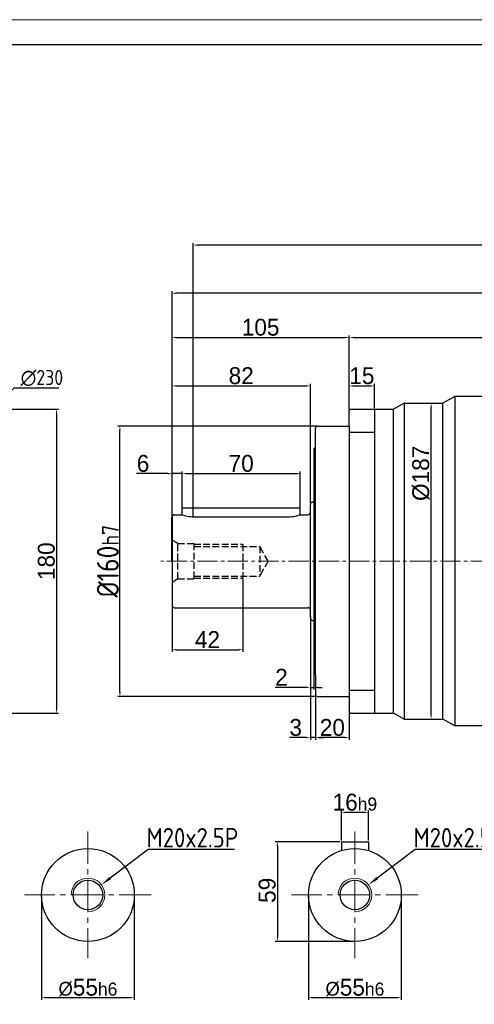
# Model space of a CAD drawing. Header units: millimetres. Extents: x 225 to 1476, y 239 to 1123.
# Tile 11 of 18: x 548 to 817, y 540 to 1123. Entities that reach past the tile are written whole.
import ezdxf

# ---------------------------------------------------------------- set-up
doc = ezdxf.new("R2010")
doc.units = ezdxf.units.MM
for name, pattern in [('CENTER2', [28.575, 19.05, -3.175, 3.175, -3.175]), ('JIS_02_4.0', [5.5, 4, -1.5]), ('点画线', [18, 12, -2, 2, -2])]:
    doc.linetypes.add(name, pattern=pattern)
for name, color, linetype, lineweight in [('7中心线层', 7, '点画线', 18), ('中心线', 230, 'CENTER2', 18), ('中心线01', 1, 'JIS_02_4.0', 0), ('图框_外框线', 7, 'Continuous', 18), ('尺寸线', 1, 'Continuous', 18), ('标注线', 3, 'Continuous', 15), ('粗实线', 7, 'Continuous', 40), ('细实线', 211, 'Continuous', 18)]:
    doc.layers.add(name, color=color, linetype=linetype, lineweight=lineweight)
doc.styles.add('工程字', font='gbenor.shx', dxfattribs={"bigfont": 'gbcbig.shx'})
doc.dimstyles.new('DIMSTYLE_17', dxfattribs={"dimtxt": 8, "dimasz": 12, "dimexe": 0.18, "dimexo": 1, "dimgap": 1, "dimtad": 1, "dimtih": 1, "dimtoh": 1, "dimdec": 3, "dimdsep": 46, "dimtxsty": 'Standard', "dimblk": '_FILLED', "dimblk1": '_FILLED', "dimblk2": '_FILLED', "dimcen": 0.09, "dimadec": 0, "dimazin": 0, "dimtol": 1, "dimtp": 0.1, "dimtm": 0.1, "dimtfac": 0.7, "dimtdec": 3, "dimtofl": 0, "dimtmove": 0, "dimatfit": 3, "dimldrblk": '_FILLED', "dimfxl": 1, "dimtolj": 1, "dimarcsym": 0})
doc.dimstyles.new('ISO-25', dxfattribs={"dimtxt": 2.5, "dimasz": 2.5, "dimexe": 1.25, "dimexo": 0.625, "dimtad": 1, "dimtxsty": 'Standard', "dimcen": 2.5, "dimadec": 0, "dimazin": 0, "dimtfac": 1, "dimtmove": 0, "dimatfit": 3, "dimfxl": 1, "dimarcsym": 0})
doc.dimstyles.new('ISO-25-1', dxfattribs={"dimtxt": 9, "dimasz": 3.5, "dimexe": 1.25, "dimexo": 1, "dimgap": 1.5, "dimtad": 1, "dimtoh": 1, "dimtxsty": '工程字', "dimcen": 2, "dimadec": 0, "dimazin": 0, "dimtfac": 1, "dimtmove": 0, "dimatfit": 3, "dimfxl": 1, "dimarcsym": 0})

# ---------------------------------------------------------------- blocks, each defined once
blk = doc.blocks.new('*D88')
at = {"layer": 'Defpoints', "color": 0}
for p in [(719.92, 906.3), (719.92, 836.05), (637.92, 828.55)]:
    blk.add_point(p, dxfattribs=at)
at = {"layer": '标注线', "color": 0, "lineweight": -2}
for p, q in [((637.92, 829.17), (637.92, 907.55)), ((640.42, 906.3), (717.42, 906.3)), ((719.92, 836.67), (719.92, 907.55))]:
    blk.add_line(p, q, dxfattribs=at)
at = {"layer": '标注线', "color": 0}
for points in [[(640.42, 906.72), (640.42, 905.88), (637.92, 906.3)], [(717.42, 905.88), (717.42, 906.72), (719.92, 906.3)]]:
    blk.add_solid(points, dxfattribs=at)
at = {"layer": '标注线', "color": 0, "insert": (678.92, 912.3), "char_height": 10, "attachment_point": 5}
blk.add_mtext('82', dxfattribs=at)
blk = doc.blocks.new('*D89')
at = {"layer": 'Defpoints', "color": 0}
for p in [(742.92, 934.97), (742.92, 891.75), (637.92, 828.55)]:
    blk.add_point(p, dxfattribs=at)
at = {"layer": '标注线', "color": 0, "lineweight": -2}
for p, q in [((637.92, 829.17), (637.92, 936.22)), ((640.42, 934.97), (740.42, 934.97)), ((742.92, 892.37), (742.92, 936.22))]:
    blk.add_line(p, q, dxfattribs=at)
at = {"layer": '标注线', "color": 0}
for points in [[(640.42, 935.39), (640.42, 934.56), (637.92, 934.97)], [(740.42, 934.56), (740.42, 935.39), (742.92, 934.97)]]:
    blk.add_solid(points, dxfattribs=at)
at = {"layer": '标注线', "color": 0, "insert": (690.42, 940.97), "char_height": 10, "attachment_point": 5}
blk.add_mtext('105', dxfattribs=at)
blk = doc.blocks.new('*D90')
at = {"layer": 'Defpoints', "color": 0}
for p in [(988.92, 934.97), (742.92, 891.75), (988.92, 802.55)]:
    blk.add_point(p, dxfattribs=at)
at = {"layer": '标注线', "color": 0, "lineweight": -2}
for p, q in [((742.92, 892.37), (742.92, 936.22)), ((745.42, 934.97), (986.42, 934.97)), ((988.92, 803.17), (988.92, 936.22))]:
    blk.add_line(p, q, dxfattribs=at)
at = {"layer": '标注线', "color": 0}
for points in [[(745.42, 935.39), (745.42, 934.56), (742.92, 934.97)], [(986.42, 934.56), (986.42, 935.39), (988.92, 934.97)]]:
    blk.add_solid(points, dxfattribs=at)
at = {"layer": '标注线', "color": 0, "insert": (865.92, 940.97), "char_height": 10, "attachment_point": 5}
blk.add_mtext('246', dxfattribs=at)
blk = doc.blocks.new('*D91')
at = {"layer": 'Defpoints', "color": 0}
for p in [(637.92, 961.11), (637.92, 828.55), (1059.92, 763.56)]:
    blk.add_point(p, dxfattribs=at)
at = {"layer": '标注线', "color": 0, "lineweight": -2}
for p, q in [((637.92, 829.17), (637.92, 962.36)), ((1059.92, 764.19), (1059.92, 962.36)), ((1057.42, 961.11), (640.42, 961.11))]:
    blk.add_line(p, q, dxfattribs=at)
at = {"layer": '标注线', "color": 0}
for points in [[(640.42, 961.53), (640.42, 960.69), (637.92, 961.11)], [(1057.42, 960.69), (1057.42, 961.53), (1059.92, 961.11)]]:
    blk.add_solid(points, dxfattribs=at)
at = {"layer": '标注线', "color": 0, "insert": (848.92, 967.11), "char_height": 10, "attachment_point": 5}
blk.add_mtext('422', dxfattribs=at)
blk = doc.blocks.new('*D93')
at = {"layer": 'Defpoints', "color": 0}
for p in [(517.03, 892.55), (517.03, 712.55), (569.46, 712.55)]:
    blk.add_point(p, dxfattribs=at)
at = {"layer": '标注线', "color": 0, "lineweight": -2}
for p, q in [((517.66, 892.55), (570.71, 892.55)), ((569.46, 890.05), (569.46, 715.05)), ((517.66, 712.55), (570.71, 712.55))]:
    blk.add_line(p, q, dxfattribs=at)
at = {"layer": '标注线', "color": 0}
for points in [[(569.88, 890.05), (569.04, 890.05), (569.46, 892.55)], [(569.04, 715.05), (569.88, 715.05), (569.46, 712.55)]]:
    blk.add_solid(points, dxfattribs=at)
at = {"layer": '标注线', "color": 0, "insert": (563.46, 802.55), "char_height": 10, "attachment_point": 5, "rotation": 90}
blk.add_mtext('180', dxfattribs=at)
blk = doc.blocks.new('*D96')
at = {"layer": 'Defpoints', "color": 0}
for p in [(525.26, 885.34), (365.63, 719.75)]:
    blk.add_point(p, dxfattribs=at)
at = {"layer": '尺寸线', "color": 0, "lineweight": -2}
for p, q in [((544.17, 904.96), (527.69, 887.86)), ((570.93, 904.96), (544.17, 904.96)), ((445.44, 800.55), (445.44, 804.55)), ((443.44, 802.55), (447.44, 802.55))]:
    blk.add_line(p, q, dxfattribs=at)
at = {"layer": '尺寸线', "color": 0}
blk.add_solid([(527.27, 888.26), (528.11, 887.46), (525.26, 885.34)], dxfattribs=at)
at = {"layer": '尺寸线', "color": 0, "lineweight": 25, "insert": (560.8, 910.96), "char_height": 9, "attachment_point": 5, "style": '工程字'}
blk.add_mtext('∅230{}{{\\H0.7x;}{}}', dxfattribs=at)
blk = doc.blocks.new('*D104')
at = {"layer": 'Defpoints', "color": 0}
for p in [(650.5, 989.61), (650.5, 828.55), (1078.92, 689.55)]:
    blk.add_point(p, dxfattribs=at)
at = {"layer": '标注线', "color": 0, "lineweight": -2}
for p, q in [((650.5, 829.17), (650.5, 990.86)), ((1078.92, 690.17), (1078.92, 990.86)), ((1076.42, 989.61), (653, 989.61))]:
    blk.add_line(p, q, dxfattribs=at)
at = {"layer": '标注线', "color": 0}
for points in [[(653, 990.02), (653, 989.19), (650.5, 989.61)], [(1076.42, 989.19), (1076.42, 990.02), (1078.92, 989.61)]]:
    blk.add_solid(points, dxfattribs=at)
at = {"layer": '标注线', "color": 0, "insert": (864.71, 996.44), "char_height": 10, "attachment_point": 5}
blk.add_mtext('428,42', dxfattribs=at)
blk = doc.blocks.new('*D105')
at = {"layer": 'Defpoints', "color": 0}
for p in [(757.92, 906.3), (742.92, 891.75), (757.92, 892.45)]:
    blk.add_point(p, dxfattribs=at)
at = {"layer": '标注线', "color": 0, "lineweight": -2}
for p, q in [((742.92, 892.37), (742.92, 907.55)), ((745.42, 906.3), (755.42, 906.3)), ((757.92, 893.07), (757.92, 907.55))]:
    blk.add_line(p, q, dxfattribs=at)
at = {"layer": '标注线', "color": 0}
for points in [[(745.42, 906.72), (745.42, 905.88), (742.92, 906.3)], [(755.42, 905.88), (755.42, 906.72), (757.92, 906.3)]]:
    blk.add_solid(points, dxfattribs=at)
at = {"layer": '标注线', "color": 0, "insert": (750.42, 912.3), "char_height": 10, "attachment_point": 5}
blk.add_mtext('15', dxfattribs=at)
blk = doc.blocks.new('*D106')
at = {"layer": 'Defpoints', "color": 0}
for p in [(637.92, 854.37), (643.92, 833.55), (637.92, 828.55)]:
    blk.add_point(p, dxfattribs=at)
at = {"layer": '标注线', "color": 0, "lineweight": -2}
for p, q in [((635.42, 854.37), (616.87, 854.37)), ((637.92, 829.18), (637.92, 855.62)), ((643.92, 854.37), (637.92, 854.37)), ((643.92, 834.18), (643.92, 855.62)), ((646.42, 854.37), (648.92, 854.37))]:
    blk.add_line(p, q, dxfattribs=at)
at = {"layer": '标注线', "color": 0}
for points in [[(635.42, 853.95), (635.42, 854.79), (637.92, 854.37)], [(646.42, 854.79), (646.42, 853.95), (643.92, 854.37)]]:
    blk.add_solid(points, dxfattribs=at)
at = {"layer": '标注线', "color": 0, "insert": (620.74, 860.37), "char_height": 10, "attachment_point": 5}
blk.add_mtext('6', dxfattribs=at)
blk = doc.blocks.new('*D107')
at = {"layer": 'Defpoints', "color": 0}
for p in [(713.92, 854.37), (643.92, 833.55), (713.92, 833.55)]:
    blk.add_point(p, dxfattribs=at)
at = {"layer": '标注线', "color": 0, "lineweight": -2}
for p, q in [((643.92, 834.18), (643.92, 855.62)), ((646.42, 854.37), (711.42, 854.37)), ((713.92, 834.18), (713.92, 855.62))]:
    blk.add_line(p, q, dxfattribs=at)
at = {"layer": '标注线', "color": 0}
for points in [[(646.42, 854.79), (646.42, 853.95), (643.92, 854.37)], [(711.42, 853.95), (711.42, 854.79), (713.92, 854.37)]]:
    blk.add_solid(points, dxfattribs=at)
at = {"layer": '标注线', "color": 0, "insert": (678.92, 860.37), "char_height": 10, "attachment_point": 5}
blk.add_mtext('70', dxfattribs=at)
blk = doc.blocks.new('*D108')
at = {"layer": 'Defpoints', "color": 0}
for p in [(738.28, 653.89), (738.28, 636.54), (754.28, 636.54)]:
    blk.add_point(p, dxfattribs=at)
at = {"layer": '标注线', "color": 0, "lineweight": -2}
for p, q in [((738.28, 637.17), (738.28, 655.14)), ((751.78, 653.89), (740.78, 653.89)), ((754.28, 637.17), (754.28, 655.14))]:
    blk.add_line(p, q, dxfattribs=at)
at = {"layer": '标注线', "color": 0}
for points in [[(740.78, 654.31), (740.78, 653.48), (738.28, 653.89)], [(751.78, 653.48), (751.78, 654.31), (754.28, 653.89)]]:
    blk.add_solid(points, dxfattribs=at)
at = {"layer": '标注线', "color": 0, "insert": (746.28, 659.89), "char_height": 10, "attachment_point": 5}
blk.add_mtext('{16{\\H0.7727x;h9}}', dxfattribs=at)
blk = doc.blocks.new('*D109')
at = {"layer": 'Defpoints', "color": 0}
for p in [(718.78, 605.04), (773.78, 605.04), (773.78, 544.28)]:
    blk.add_point(p, dxfattribs=at)
at = {"layer": '标注线', "color": 0, "lineweight": -2}
for p, q in [((718.78, 604.42), (718.78, 543.03)), ((773.78, 604.42), (773.78, 543.03)), ((721.28, 544.28), (771.28, 544.28))]:
    blk.add_line(p, q, dxfattribs=at)
at = {"layer": '标注线', "color": 0}
for points in [[(721.28, 544.7), (721.28, 543.86), (718.78, 544.28)], [(771.28, 543.86), (771.28, 544.7), (773.78, 544.28)]]:
    blk.add_solid(points, dxfattribs=at)
at = {"layer": '标注线', "color": 0, "insert": (746.28, 550.28), "char_height": 10, "attachment_point": 5}
blk.add_mtext('{{\\H0.8182x;%%C}55{\\H0.7727x;h6}}', dxfattribs=at)
blk = doc.blocks.new('*D110')
at = {"layer": 'Defpoints', "color": 0}
for p in [(738.28, 636.54), (700.33, 577.54), (746.28, 577.54)]:
    blk.add_point(p, dxfattribs=at)
at = {"layer": '标注线', "color": 0, "lineweight": -2}
for p, q in [((737.65, 636.54), (699.08, 636.54)), ((700.33, 634.04), (700.33, 580.04)), ((745.65, 577.54), (699.08, 577.54))]:
    blk.add_line(p, q, dxfattribs=at)
at = {"layer": '标注线', "color": 0}
for points in [[(700.74, 634.04), (699.91, 634.04), (700.33, 636.54)], [(699.91, 580.04), (700.74, 580.04), (700.33, 577.54)]]:
    blk.add_solid(points, dxfattribs=at)
at = {"layer": '标注线', "color": 0, "insert": (694.33, 607.75), "char_height": 10, "attachment_point": 5, "rotation": 90}
blk.add_mtext('59', dxfattribs=at)
blk = doc.blocks.new('_FILLED')
at = {"color": 0, "linetype": 'ByBlock'}
blk.add_solid([(0, 0), (-1, 0.133), (-1, -0.133)], dxfattribs=at)
blk = doc.blocks.new('*D111')
at = {"layer": 'Defpoints', "color": 0}
for p in [(754.27, 611.05), (738.28, 599.04)]:
    blk.add_point(p, dxfattribs=at)
at = {"layer": '图框_外框线', "color": 0, "lineweight": -2}
for p, q in [((782.01, 631.88), (759.47, 614.95)), ((833.15, 631.88), (782.01, 631.88)), ((746.19, 605.04), (746.37, 605.04)), ((746.28, 604.95), (746.28, 605.13))]:
    blk.add_line(p, q, dxfattribs=at)
at = {"layer": '图框_外框线', "color": 0, "lineweight": -2, "xscale": 6.5, "yscale": 6.5, "zscale": 6.5, "rotation": 216.9078532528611}
blk.add_blockref('_FILLED', (754.27, 611.05), dxfattribs=at)
at = {"layer": '图框_外框线', "color": 0, "lineweight": 25, "insert": (808.23, 638.93), "char_height": 11.5, "attachment_point": 5, "style": '工程字'}
blk.add_mtext('\\A1;M20x2.5P', dxfattribs=at)
blk = doc.blocks.new('*D112')
at = {"layer": 'Defpoints', "color": 0}
for p in [(560.58, 605.04), (615.58, 605.04), (615.58, 544.28)]:
    blk.add_point(p, dxfattribs=at)
at = {"layer": '标注线', "color": 0, "lineweight": -2}
for p, q in [((560.58, 604.42), (560.58, 543.03)), ((615.58, 604.42), (615.58, 543.03)), ((563.08, 544.28), (613.08, 544.28))]:
    blk.add_line(p, q, dxfattribs=at)
at = {"layer": '标注线', "color": 0}
for points in [[(563.08, 544.7), (563.08, 543.86), (560.58, 544.28)], [(613.08, 543.86), (613.08, 544.7), (615.58, 544.28)]]:
    blk.add_solid(points, dxfattribs=at)
at = {"layer": '标注线', "color": 0, "insert": (588.08, 550.28), "char_height": 10, "attachment_point": 5}
blk.add_mtext('{{\\H0.8182x;%%C}55{\\H0.7727x;h6}}', dxfattribs=at)
blk = doc.blocks.new('*D113')
at = {"layer": 'Defpoints', "color": 0}
for p in [(596.08, 611.05), (580.08, 599.04)]:
    blk.add_point(p, dxfattribs=at)
at = {"layer": '图框_外框线', "color": 0, "lineweight": -2}
for p, q in [((623.82, 631.88), (601.27, 614.95)), ((674.95, 631.88), (623.82, 631.88)), ((587.99, 605.04), (588.17, 605.04)), ((588.08, 604.95), (588.08, 605.13))]:
    blk.add_line(p, q, dxfattribs=at)
at = {"layer": '图框_外框线', "color": 0, "lineweight": -2, "xscale": 6.5, "yscale": 6.5, "zscale": 6.5, "rotation": 216.907853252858}
blk.add_blockref('_FILLED', (596.08, 611.05), dxfattribs=at)
at = {"layer": '图框_外框线', "color": 0, "lineweight": 25, "insert": (650.03, 638.93), "char_height": 11.5, "attachment_point": 5, "style": '工程字'}
blk.add_mtext('\\A1;M20x2.5P', dxfattribs=at)
blk = doc.blocks.new('*D114')
at = {"layer": 'Defpoints', "color": 0}
for p in [(607.04, 882.55), (724.12, 882.55), (724.12, 722.55)]:
    blk.add_point(p, dxfattribs=at)
at = {"layer": '标注线', "color": 0, "lineweight": -2}
for p, q in [((723.49, 882.55), (605.79, 882.55)), ((607.04, 725.05), (607.04, 880.05)), ((723.49, 722.55), (605.79, 722.55))]:
    blk.add_line(p, q, dxfattribs=at)
at = {"layer": '标注线', "color": 0}
for points in [[(607.46, 880.05), (606.63, 880.05), (607.04, 882.55)], [(606.63, 725.05), (607.46, 725.05), (607.04, 722.55)]]:
    blk.add_solid(points, dxfattribs=at)
at = {"layer": '标注线', "color": 0, "insert": (599.92, 802.55), "char_height": 13, "attachment_point": 5, "rotation": 90, "style": '工程字'}
blk.add_mtext('%%c160{\\H0.769231x;h7\\P}', dxfattribs=at)
blk = doc.blocks.new('*D115')
at = {"layer": 'Defpoints', "color": 0}
for p in [(722.92, 723.75), (742.92, 713.35), (722.92, 698.12)]:
    blk.add_point(p, dxfattribs=at)
at = {"layer": '标注线', "color": 0, "lineweight": -2}
for p, q in [((722.92, 723.12), (722.92, 696.87)), ((742.92, 712.72), (742.92, 696.87)), ((740.42, 698.12), (725.42, 698.12))]:
    blk.add_line(p, q, dxfattribs=at)
at = {"layer": '标注线', "color": 0}
for points in [[(725.42, 698.54), (725.42, 697.71), (722.92, 698.12)], [(740.42, 697.71), (740.42, 698.54), (742.92, 698.12)]]:
    blk.add_solid(points, dxfattribs=at)
at = {"layer": '标注线', "color": 0, "insert": (732.92, 704.12), "char_height": 10, "attachment_point": 5}
blk.add_mtext('20', dxfattribs=at)
blk = doc.blocks.new('*D116')
at = {"layer": 'Defpoints', "color": 0}
for p in [(719.92, 770.66), (722.92, 727.41), (719.92, 698.12)]:
    blk.add_point(p, dxfattribs=at)
at = {"layer": '标注线', "color": 0, "lineweight": -2}
for p, q in [((719.92, 770.04), (719.92, 696.87)), ((722.92, 726.78), (722.92, 696.87)), ((717.42, 698.12), (707.5, 698.12)), ((722.92, 698.12), (719.92, 698.12)), ((725.42, 698.12), (727.92, 698.12))]:
    blk.add_line(p, q, dxfattribs=at)
at = {"layer": '标注线', "color": 0}
for points in [[(717.42, 697.7), (717.42, 698.54), (719.92, 698.12)], [(725.42, 698.54), (725.42, 697.7), (722.92, 698.12)]]:
    blk.add_solid(points, dxfattribs=at)
at = {"layer": '标注线', "color": 0, "insert": (711.21, 704.12), "char_height": 10, "attachment_point": 5}
blk.add_mtext('3', dxfattribs=at)
blk = doc.blocks.new('*D117')
at = {"layer": 'Defpoints', "color": 0}
for p in [(679.92, 792.55), (637.92, 777.06), (679.92, 750.18)]:
    blk.add_point(p, dxfattribs=at)
at = {"layer": '标注线', "color": 0, "lineweight": -2}
for p, q in [((679.92, 791.92), (679.92, 748.93)), ((637.92, 776.43), (637.92, 748.93)), ((640.42, 750.18), (677.42, 750.18))]:
    blk.add_line(p, q, dxfattribs=at)
at = {"layer": '标注线', "color": 0}
for points in [[(640.42, 750.6), (640.42, 749.76), (637.92, 750.18)], [(677.42, 749.76), (677.42, 750.6), (679.92, 750.18)]]:
    blk.add_solid(points, dxfattribs=at)
at = {"layer": '标注线', "color": 0, "insert": (658.92, 756.18), "char_height": 10, "attachment_point": 5}
blk.add_mtext('42', dxfattribs=at)
blk = doc.blocks.new('*D120')
at = {"layer": 'Defpoints', "color": 0}
for p in [(786.96, 896.05), (791.47, 896.05), (786.96, 709.05)]:
    blk.add_point(p, dxfattribs=at)
at = {"layer": '标注线', "color": 0, "lineweight": -2}
for p, q in [((787.58, 896.05), (792.72, 896.05)), ((791.47, 711.55), (791.47, 893.55)), ((787.58, 709.05), (792.72, 709.05))]:
    blk.add_line(p, q, dxfattribs=at)
at = {"layer": '标注线', "color": 0}
for points in [[(791.88, 893.55), (791.05, 893.55), (791.47, 896.05)], [(791.05, 711.55), (791.88, 711.55), (791.47, 709.05)]]:
    blk.add_solid(points, dxfattribs=at)
at = {"layer": '标注线', "color": 0, "insert": (785.47, 854.55), "char_height": 10, "attachment_point": 5, "rotation": 90}
blk.add_mtext('%%c187{}{{\\H0.7x;}{}}', dxfattribs=at)
blk = doc.blocks.new('*D123')
at = {"layer": 'Defpoints', "color": 0}
for p in [(719.92, 770.66), (721.92, 770.66), (721.92, 727.88)]:
    blk.add_point(p, dxfattribs=at)
at = {"layer": '标注线', "color": 0, "lineweight": -2}
for p, q in [((719.92, 770.04), (719.92, 726.63)), ((721.92, 770.04), (721.92, 726.63)), ((717.42, 727.88), (698.99, 727.88)), ((719.92, 727.88), (721.92, 727.88)), ((724.42, 727.88), (726.92, 727.88))]:
    blk.add_line(p, q, dxfattribs=at)
at = {"layer": '标注线', "color": 0}
for points in [[(717.42, 727.46), (717.42, 728.29), (719.92, 727.88)], [(724.42, 728.29), (724.42, 727.46), (721.92, 727.88)]]:
    blk.add_solid(points, dxfattribs=at)
at = {"layer": '标注线', "color": 0, "insert": (702.75, 733.88), "char_height": 10, "attachment_point": 5}
blk.add_mtext('2', dxfattribs=at)

msp = doc.modelspace()

# ---------------------------------------------------------------- linework, layer by layer
at = {"layer": '7中心线层'}
msp.add_line((988.9206, 802.5452), (631.2641, 802.5452), dxfattribs=at)
at = {"layer": '中心线', "color": 0, "lineweight": 13}
for p, q in [((588.0806, 642.5444), (588.0806, 567.5444)), ((746.2776, 642.5444), (746.2776, 567.5444)), ((625.5806, 605.0444), (550.5806, 605.0444)), ((783.7776, 605.0444), (708.7776, 605.0444))]:
    msp.add_line(p, q, dxfattribs=at)
at = {"layer": '中心线01', "color": 0, "lineweight": 25}
for p, q in [((641.3841, 813.0453), (637.9199, 815.0453)), ((641.3841, 813.0453), (650.9199, 813.0453)), ((641.3841, 792.0453), (641.3841, 813.0453)), ((650.9199, 813.0453), (650.9199, 792.0453)), ((650.9199, 812.5453), (679.9199, 812.5453)), ((650.9199, 811.2953), (689.9199, 811.2953)), ((679.9199, 812.5453), (679.9199, 792.5453)), ((694.9718, 802.5453), (689.9199, 811.2953)), ((689.9199, 811.2953), (689.9199, 793.7953)), ((694.9718, 802.5453), (689.9199, 793.7953)), ((650.9199, 793.7953), (689.9199, 793.7953)), ((650.9199, 792.5453), (679.9199, 792.5453)), ((641.3841, 792.0453), (637.9199, 790.0453)), ((641.3841, 792.0453), (650.9199, 792.0453))]:
    msp.add_line(p, q, dxfattribs=at)
at = {"layer": '图框_外框线', "color": 3}
msp.add_lwpolyline([(226.069, 239.2983), (1475.7892, 239.2983), (1475.7892, 1123.0291), (226.069, 1123.0291)], close=True, dxfattribs=at)
at = {"layer": '图框_外框线', "color": 3, "lineweight": 25}
msp.add_lwpolyline([(300.4571, 254.176), (1460.9116, 254.176), (1460.9116, 1108.1515), (300.4571, 1108.1515)], close=True, dxfattribs=at)
at = {"layer": '粗实线', "lineweight": 30}
for p, q in [((805.4199, 900.0452), (798.4917, 896.0452)), ((830.4199, 900.0452), (805.4199, 900.0452)), ((805.4199, 900.0452), (805.4199, 705.0453)), ((743.7199, 892.5452), (742.9199, 891.7452)), ((742.9199, 882.5452), (742.9199, 891.7452)), ((743.7199, 892.5452), (757.8199, 892.5452)), ((757.8199, 892.5452), (757.9199, 892.4452)), ((757.9199, 892.4452), (769.1846, 892.4452)), ((757.9199, 892.4452), (757.9199, 892.4452)), ((757.9199, 892.4452), (757.9199, 712.6453)), ((775.4199, 896.0452), (769.1846, 892.4452)), ((769.1846, 712.6453), (769.1846, 892.4452)), ((775.4199, 896.0452), (798.4917, 896.0452)), ((775.4199, 896.0452), (775.4199, 709.0453)), ((798.4917, 709.0453), (798.4917, 896.0452)), ((722.9199, 870.0452), (722.9199, 881.3452)), ((724.1199, 882.5452), (742.9199, 882.5452)), ((742.9199, 882.5452), (742.9199, 722.5453)), ((742.9199, 878.9178), (757.8199, 878.9178)), ((722.9199, 870.0452), (721.9199, 869.0452)), ((721.9199, 869.0452), (721.9199, 736.0453)), ((722.9199, 735.0453), (722.9199, 870.0452)), ((719.9199, 769.0453), (719.9199, 836.0453)), ((719.9199, 769.0453), (719.9199, 836.0453)), ((721.4199, 837.5453), (721.9199, 837.5453)), ((639.4199, 830.0453), (643.9199, 830.0453)), ((713.9199, 830.0453), (718.4199, 830.0453)), ((637.9199, 802.5453), (637.9199, 776.5453)), ((639.4199, 775.0453), (718.4199, 775.0453)), ((721.4199, 767.5453), (721.9199, 767.5453)), ((722.9199, 735.0453), (721.9199, 736.0453)), ((722.9199, 735.0453), (722.9199, 723.7453)), ((742.9199, 726.1727), (757.8199, 726.1727)), ((724.1199, 722.5453), (742.9199, 722.5453)), ((742.9199, 722.5453), (742.9199, 713.3453)), ((743.7199, 712.5453), (742.9199, 713.3453)), ((743.7199, 712.5453), (757.8199, 712.5453)), ((757.8199, 712.5453), (757.9199, 712.6453)), ((757.9199, 712.6453), (769.1846, 712.6453)), ((757.9199, 712.6453), (757.9199, 712.6453)), ((775.4199, 709.0453), (769.1846, 712.6453)), ((775.4199, 709.0453), (798.4917, 709.0453)), ((805.4199, 705.0453), (798.4917, 709.0453)), ((830.4199, 705.0453), (805.4199, 705.0453)), ((738.2776, 636.5444), (738.2776, 631.355)), ((738.2776, 636.5444), (754.2776, 636.5444)), ((754.2776, 636.5444), (754.2776, 631.355))]:
    msp.add_line(p, q, dxfattribs=at)
at = {"layer": '粗实线', "color": 0, "lineweight": 30}
for p, q in [((643.9199, 830.0453), (643.9199, 834.0453)), ((643.9199, 834.0453), (713.9199, 834.0453)), ((713.9199, 830.0453), (713.9199, 834.0453)), ((651.9199, 828.8559), (705.9199, 828.8559))]:
    msp.add_line(p, q, dxfattribs=at)
at = {"layer": '粗实线'}
msp.add_line((637.9199, 802.5453), (637.9199, 828.5453), dxfattribs=at)
at = {"layer": '粗实线', "lineweight": 30}
for centre, radius in [((588.0806, 605.0444), 27.5), ((746.2776, 605.0444), 27.5), ((588.0806, 605.0444), 8.75), ((746.2776, 605.0444), 8.75)]:
    msp.add_circle(centre, radius, dxfattribs=at)
for centre, radius, start, end in [((724.1199, 881.3452), 1.2, 90, 180), ((721.4199, 836.0453), 1.5, 90, 180), ((721.4199, 836.0453), 1.5, 90, 180), ((639.4199, 828.5453), 1.5, 90, 180), ((718.4199, 831.5453), 1.5, 270, 0), ((639.4199, 776.5453), 1.5, 180, 270), ((718.4199, 773.5453), 1.5, 0, 90), ((721.4199, 769.0453), 1.5, 180, 270), ((724.1199, 723.7453), 1.2, 180, 270)]:
    msp.add_arc(centre, radius, start, end, dxfattribs=at)
at = {"layer": '粗实线', "color": 0, "lineweight": 30}
for centre, start, end in [((650.9692, 849.9607), 250.5081899, 272.5794203), ((706.8707, 849.9607), 267.4205797, 289.4918101)]:
    msp.add_arc(centre, 21.1262, start, end, dxfattribs=at)
at = {"layer": '细实线', "color": 0}
for centre in [(588.0806, 605.0444), (746.2776, 605.0444)]:
    msp.add_arc(centre, 10, 270, 180, dxfattribs=at)

# ---------------------------------------------------------------- dimensions: what is measured, and where the dimension line sits
at = {"layer": '图框_外框线', "color": 3, "lineweight": 25}
for p1, p2, picture, middle in [((580.0846, 599.0391), (596.0766, 611.0497), '*D113', (650.0341, 631.884)), ((738.2816, 599.0391), (754.2736, 611.0497), '*D111', (808.2311, 631.884))]:
    dim = msp.add_diameter_dim_2p(p1=p1, p2=p2, text='M20x2.5P', dimstyle='DIMSTYLE_17', override={"dimtxt": 11.5, "dimasz": 6.5, "dimgap": 1.3, "dimtxsty": '工程字', "dimblk": '_FILLED', "dimblk1": '_FILLED', "dimblk2": '_FILLED', "dimtol": 0}, dxfattribs=at)
    dim.commit()
    dim.dimension.update_dxf_attribs({"geometry": picture, "text_midpoint": middle, "dimtype": 163})
at = {"layer": '尺寸线', "lineweight": 25}
dim = msp.add_diameter_dim_2p(p1=(365.6325, 719.7504), p2=(525.2573, 885.34), text='<>{}{{\\H0.7x;}{}}', dimstyle='ISO-25-1', override={"dimtoh": 40, "dimlfac": 1, "dimse1": 1, "dimsd1": 1, "dimtix": 0, "dimtofl": 0, "dimatfit": 0}, dxfattribs=at)
dim.commit()
dim.dimension.update_dxf_attribs({"geometry": '*D96', "text_midpoint": (560.804, 904.9644), "dimtype": 163})
at = {"layer": '标注线'}
for base, p1, p2, picture, middle in [((650.4958, 989.6067), (1078.9203, 689.5452), (650.4958, 828.5453), '*D104', (864.7081, 996.4447)), ((637.9199, 961.1089), (1059.9206, 763.5608), (637.9199, 828.5453), '*D91', (848.9203, 967.1089)), ((988.9206, 934.9717), (742.9199, 891.7452), (988.9206, 802.5452), '*D90', (865.9203, 940.9717)), ((757.9199, 906.2984), (742.9199, 891.7452), (757.9199, 892.4452), '*D105', (750.4199, 912.2984)), ((713.92, 854.371), (643.92, 833.5503), (713.92, 833.5503), '*D107', (678.92, 860.371)), ((679.9199, 750.179), (637.9199, 777.0562), (679.9199, 792.5453), '*D117', (658.9199, 756.179)), ((719.9199, 698.1216), (722.9199, 727.4087), (719.9199, 770.664), '*D116', (711.2105, 704.1216)), ((722.9199, 698.1228), (742.9199, 713.3453), (722.9199, 723.7453), '*D115', (732.9199, 704.1228))]:
    dim = msp.add_linear_dim(base=base, p1=p1, p2=p2, dimstyle='ISO-25', override={"dimtxt": 10, "dimgap": 1}, dxfattribs=at)
    dim.commit()
    dim.dimension.update_dxf_attribs({"geometry": picture, "text_midpoint": middle})
for base, p1, p2, picture, middle in [((742.9199, 934.9717), (637.9199, 828.5453), (742.9199, 891.7452), '*D89', (690.4199, 934.9717)), ((719.9199, 906.2984), (637.9199, 828.5453), (719.9199, 836.0453), '*D88', (678.9199, 906.2984)), ((637.92, 854.371), (643.92, 833.5503), (637.92, 828.5503), '*D106', (620.7445, 854.371)), ((721.9199, 727.8777), (719.9199, 770.664), (721.9199, 770.664), '*D123', (702.7517, 727.8777))]:
    dim = msp.add_linear_dim(base=base, p1=p1, p2=p2, dimstyle='ISO-25', override={"dimtxt": 10, "dimgap": 1}, dxfattribs=at)
    dim.commit()
    dim.dimension.update_dxf_attribs({"geometry": picture, "text_midpoint": middle, "dimtype": 160})
dim = msp.add_linear_dim(base=(569.4611, 712.5452), p1=(517.034, 892.5452), p2=(517.034, 712.5452), angle=270, dimstyle='ISO-25', override={"dimtxt": 10, "dimgap": 1}, dxfattribs=at)
dim.commit()
dim.dimension.update_dxf_attribs({"geometry": '*D93', "text_midpoint": (563.4611, 802.5452)})
dim = msp.add_linear_dim(base=(791.4672, 896.0452), p1=(786.9558, 709.0453), p2=(786.9558, 896.0452), angle=90, text='%%c<>{}{{\\H0.7x;}{}}', dimstyle='ISO-25', override={"dimtxt": 10, "dimgap": 1}, dxfattribs=at)
dim.commit()
dim.dimension.update_dxf_attribs({"geometry": '*D120', "text_midpoint": (791.4672, 854.5543), "dimtype": 160})
dim = msp.add_linear_dim(base=(607.0426, 882.5452), p1=(724.1199, 722.5453), p2=(724.1199, 882.5452), angle=90, text='%%c<>{\\H0.769231x;h7\\P}', dimstyle='ISO-25', override={"dimtxt": 13, "dimtxsty": '工程字'}, dxfattribs=at)
dim.commit()
dim.dimension.update_dxf_attribs({"geometry": '*D114', "text_midpoint": (599.9176, 802.5452)})
for base, p1, p2, text, picture, middle in [((738.2776, 653.8947), (754.2776, 636.5444), (738.2776, 636.5444), '{<>{\\H0.7727x;h9}}', '*D108', (746.2776, 653.8947)), ((615.5806, 544.2791), (560.5806, 605.0444), (615.5806, 605.0444), '{{\\H0.8182x;%%C}55{\\H0.7727x;h6}}', '*D112', (588.0806, 544.2791)), ((773.7776, 544.2791), (718.7776, 605.0444), (773.7776, 605.0444), '{{\\H0.8182x;%%C}55{\\H0.7727x;h6}}', '*D109', (746.2776, 544.2791))]:
    dim = msp.add_linear_dim(base=base, p1=p1, p2=p2, text=text, dimstyle='ISO-25', override={"dimtxt": 10, "dimgap": 1}, dxfattribs=at)
    dim.commit()
    dim.dimension.update_dxf_attribs({"geometry": picture, "text_midpoint": middle, "dimtype": 160})
dim = msp.add_linear_dim(base=(700.3278, 577.5444), p1=(738.2776, 636.5444), p2=(746.2776, 577.5444), angle=90, dimstyle='ISO-25', override={"dimtxt": 10, "dimgap": 1}, dxfattribs=at)
dim.commit()
dim.dimension.update_dxf_attribs({"geometry": '*D110', "text_midpoint": (700.3278, 607.7507), "dimtype": 160})

doc.saveas('drawing.dxf')
